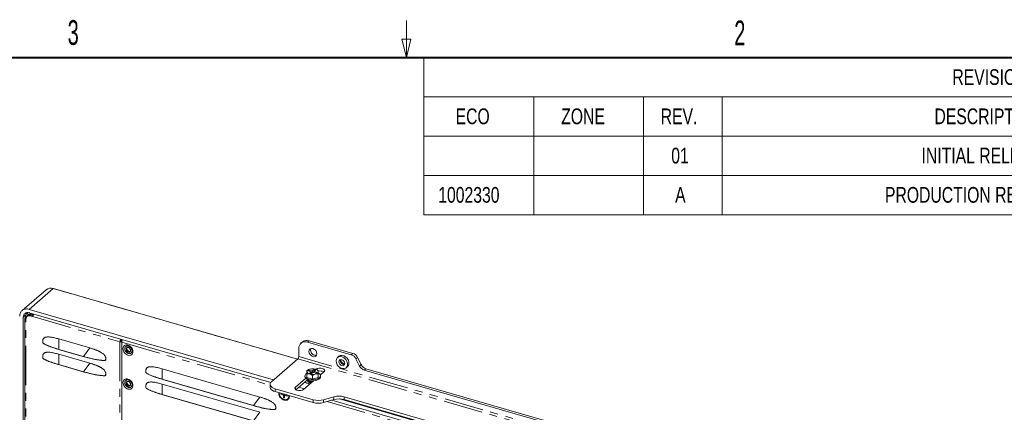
# Model space of a CAD drawing. Header units: millimetres. Extents: x 19 to 844, y 7 to 552.
# Tile 48 of 49: x 585 to 744, y 489 to 552. Entities that reach past the tile are written whole.
import ezdxf

# ---------------------------------------------------------------- set-up
doc = ezdxf.new("R2010")
doc.units = ezdxf.units.MM
doc.linetypes.add('PHANTOM', pattern=[12.7, 6.35, -1.27, 1.27, -1.27, 1.27, -1.27])
doc.styles.add('SLDTEXTSTYLE0', font='TXT', dxfattribs={"width": 0.75})
doc.styles.add('SLDTEXTSTYLE1', font='TXT', dxfattribs={"width": 0.605})

# ---------------------------------------------------------------- blocks, each defined once
blk = doc.blocks.new('SW_TABLEANNOTATION_0')
at = {"color": 0, "linetype": 'Continuous', "lineweight": 0}
for p, q in [((0, 0), (0, -25.4)), ((187.66, 0), (0, 0)), ((0, -6.35), (187.66, -6.35)), ((17.78, -6.35), (17.78, -12.7)), ((35.56, -6.35), (35.56, -12.7)), ((48.26, -6.35), (48.26, -12.7)), ((0, -12.7), (187.66, -12.7)), ((17.78, -12.7), (17.78, -25.4)), ((35.56, -12.7), (35.56, -25.4)), ((48.26, -12.7), (48.26, -25.4)), ((0, -19.05), (187.66, -19.05)), ((0, -25.4), (187.66, -25.4))]:
    blk.add_line(p, q, dxfattribs=at)
at = {"color": 0, "linetype": 'Continuous', "lineweight": 0, "char_height": 2.54, "attachment_point": 1, "style": 'SLDTEXTSTYLE0'}
for s, insert in [('REVISIONS', (85.53, -1.87)), ('ECO', (5.13, -8.22)), ('ZONE', (22.22, -8.22)), ('REV.', (38.32, -8.22)), ('DESCRIPTION', (82.63, -8.22)), ('01', (40.03, -14.57)), ('INITIAL RELEASE.', (80.54, -14.57)), ('1002330', (2.32, -20.92)), ('A', (40.66, -20.92)), ('PRODUCTION RELEASE.', (74.62, -20.92))]:
    blk.add_mtext(s, dxfattribs=dict(at, insert=insert))

msp = doc.modelspace()

# ---------------------------------------------------------------- linework, layer by layer
at = {"color": 7, "linetype": 'Continuous', "lineweight": 0}
for p, q in [((647.7, 546.1), (647.7, 552.1)), ((647.7, 546.1), (646.95, 549.1)), ((646.95, 549.1), (648.45, 549.1)), ((647.7, 546.1), (648.45, 549.1))]:
    msp.add_line(p, q, dxfattribs=at)
at = {"color": 7, "linetype": 'Continuous', "lineweight": 40}
msp.add_line((25.4, 546.1), (838.2, 546.1), dxfattribs=at)
at = {"color": 7, "linetype": 'Continuous', "lineweight": 15}
for p, q in [((589.3803, 508.5572), (585.4991, 505.196)), ((630.1034, 497.3573), (590.5864, 508.7649)), ((586.6787, 505.3952), (626.2082, 493.984)), ((585.6914, 504.1214), (585.6914, 416.7943)), ((585.9469, 503.8658), (585.9469, 417.1141)), ((586.0126, 503.9709), (585.996, 503.9565)), ((586.0126, 503.9709), (586.0126, 504.1153)), ((586.1474, 503.932), (586.0126, 503.9709)), ((586.1302, 503.7061), (586.1302, 503.8504)), ((586.4223, 504.8467), (586.2584, 504.7048)), ((586.4339, 504.3717), (586.298, 504.254)), ((586.6787, 504.8237), (625.7395, 493.5478)), ((586.823, 504.3432), (586.9673, 504.3015)), ((586.9563, 504.4587), (587.2743, 504.3669)), ((586.9673, 504.3015), (587.256, 504.2182)), ((587.023, 504.603), (587.1673, 504.5614)), ((596.4673, 499.1561), (591.4682, 500.5992)), ((601.5325, 500.3953), (601.6541, 500.5006)), ((588.8547, 500.0205), (588.8547, 500.3007)), ((589.9356, 499.4189), (590.1475, 499.3379)), ((591.4682, 498.9257), (595.459, 497.7736)), ((595.5632, 497.7195), (591.5723, 498.8716)), ((601.4825, 500.2653), (601.3491, 500.1499)), ((601.6378, 487.2176), (601.6378, 500.0665)), ((602.3352, 499.4263), (602.2665, 499.3668)), ((630.2715, 497.7628), (630.2715, 499.0618)), ((630.8905, 500.136), (630.6238, 499.9051)), ((631.7149, 500.0885), (638.7925, 498.0454)), ((639.0591, 498.2764), (631.9816, 500.3195)), ((588.8547, 497.5523), (588.8547, 497.8326)), ((596.4673, 496.6879), (591.4682, 498.1311)), ((599.0807, 497.166), (599.0807, 497.3488)), ((603.1612, 498.3337), (603.2299, 498.3932)), ((630.1215, 497.3731), (625.8715, 493.6925)), ((636.7792, 497.7974), (636.5459, 497.5954)), ((639.5426, 497.3956), (640.1252, 496.2176)), ((639.8093, 497.6266), (640.3919, 496.4485)), ((589.9353, 496.9509), (590.1461, 496.8702)), ((591.4682, 496.4575), (595.459, 495.3054)), ((595.5632, 495.2513), (591.5723, 496.4034)), ((598.9118, 497.1172), (599.0807, 497.166)), ((623.9838, 491.2142), (608.1594, 495.7823)), ((632.1444, 495.7342), (632.0089, 495.6951)), ((632.474, 495.4315), (632.7657, 495.6841)), ((632.535, 495.7777), (632.535, 495.7777)), ((632.535, 495.7777), (632.535, 495.7777)), ((632.7657, 495.6841), (633.0543, 495.6008)), ((632.7657, 495.407), (632.7657, 495.6841)), ((633.0611, 495.6951), (632.9256, 495.7342)), ((637.9643, 495.9575), (638.1976, 496.1596)), ((686.3297, 482.7542), (641.142, 495.7987)), ((598.9118, 494.6491), (599.0807, 494.6978)), ((599.0807, 494.6978), (599.0807, 494.8806)), ((605.5459, 495.2036), (605.5459, 495.4839)), ((606.6616, 494.5889), (606.9029, 494.4964)), ((608.1594, 494.1088), (622.9756, 489.8317)), ((623.0797, 489.7776), (608.2635, 494.0547)), ((629.7605, 492.8104), (631.3855, 494.2177)), ((631.285, 494.6364), (631.285, 494.4632)), ((631.6183, 495.3568), (631.6183, 495.2786)), ((631.6183, 494.3718), (631.6183, 494.9838)), ((632.535, 494.1072), (631.6183, 494.3718)), ((631.8022, 495.433), (631.9688, 495.5774)), ((632.3073, 495.2872), (631.8022, 495.433)), ((631.9688, 495.5774), (632.474, 495.4315)), ((631.9688, 495.3849), (631.9688, 495.5774)), ((632.0089, 494.9403), (632.1444, 494.9012)), ((632.0157, 495.0346), (632.3073, 495.2872)), ((632.3043, 494.9513), (632.0157, 495.0346)), ((632.3073, 495.0101), (632.2557, 494.9653)), ((632.596, 495.2039), (632.3043, 494.9513)), ((632.3073, 495.2872), (632.3073, 495.0101)), ((632.474, 495.1544), (632.3073, 495.2025)), ((632.474, 495.1544), (632.474, 495.4315)), ((632.7657, 495.407), (632.474, 495.1544)), ((632.535, 494.7192), (632.535, 494.1072)), ((633.4517, 494.3718), (632.535, 494.1072)), ((633.1012, 495.058), (632.596, 495.2039)), ((633.0543, 495.6008), (632.7627, 495.3482)), ((632.7627, 495.3482), (633.2679, 495.2024)), ((632.7627, 495.1557), (632.7627, 495.3482)), ((632.8143, 495.3929), (632.7657, 495.407)), ((632.9256, 494.9012), (633.0611, 494.9403)), ((633.2679, 495.2024), (633.1012, 495.058)), ((633.4517, 495.2786), (633.4517, 495.3568)), ((633.4517, 494.9838), (633.4517, 494.3718)), ((634.3929, 495.3222), (633.7559, 494.7705)), ((633.785, 494.4632), (633.785, 494.6364)), ((640.8754, 495.5678), (686.063, 482.5232)), ((602.3352, 493.9415), (602.2665, 493.8819)), ((603.1612, 492.8488), (603.2299, 492.9084)), ((605.5459, 492.734), (605.5459, 493.0142)), ((623.9838, 488.7446), (608.1594, 493.3127)), ((625.6483, 493.2758), (625.6483, 492.8139)), ((626.4816, 492.5541), (632.6418, 490.7758)), ((631.6773, 494.0085), (629.8143, 492.3951)), ((630.2888, 492.8061), (631.1879, 492.5465)), ((632.6845, 493.8427), (631.0595, 492.4354)), ((631.8133, 493.614), (631.8786, 493.6565)), ((631.8683, 493.9115), (631.8683, 493.865)), ((631.8683, 493.7094), (631.8683, 493.6629)), ((606.6616, 492.1193), (606.9029, 492.0268)), ((608.1594, 491.6392), (622.9756, 487.3621)), ((623.0797, 487.308), (608.2635, 491.5851)), ((632.6418, 490.3139), (626.4816, 492.0922)), ((627.0599, 491.9253), (627.0412, 491.8369)), ((627.8351, 491.6799), (627.4021, 491.8049)), ((627.4021, 491.8049), (627.4021, 491.6605)), ((627.5271, 491.7688), (627.4021, 491.6605)), ((627.4021, 491.6605), (627.8351, 491.5355)), ((627.8351, 491.7015), (627.8351, 491.6799)), ((627.8351, 491.6799), (627.8538, 491.6961)), ((627.8351, 491.5355), (627.9788, 491.66)), ((627.8351, 491.5355), (627.8351, 491.1025)), ((627.9794, 491.2275), (627.8351, 491.1025)), ((627.8351, 491.1025), (627.9794, 491.0609)), ((627.9794, 491.6382), (627.9794, 491.6599)), ((628.4124, 491.5132), (627.9794, 491.6382)), ((628.1044, 491.6021), (627.9794, 491.4939)), ((627.9794, 491.0609), (627.9794, 491.4939)), ((627.9794, 491.4939), (628.4124, 491.3689)), ((628.0018, 491.6318), (628.0018, 491.5132)), ((628.4124, 491.3689), (628.4124, 491.5132)), ((628.7733, 491.3369), (628.7546, 491.4361)), ((629.9072, 492.3447), (630.1795, 492.2661)), ((634.3085, 490.7758), (635.9752, 491.2569)), ((636.8704, 490.9061), (682.7413, 477.6644)), ((637.6418, 491.2569), (682.1632, 478.4047)), ((626.5972, 489.2241), (626.5972, 489.4069)), ((635.9752, 490.7951), (634.3085, 490.3139)), ((635.6252, 490.694), (682.9965, 477.0191)), ((682.1632, 477.9429), (637.6418, 490.7951)), ((626.4284, 489.1753), (626.5972, 489.2241))]:
    msp.add_line(p, q, dxfattribs=at)
at = {"color": 8, "linetype": 'PHANTOM', "lineweight": 0}
for p, q in [((590.5587, 508.7554), (586.6787, 505.3952)), ((630.0882, 497.3442), (590.5587, 508.7554)), ((585.6914, 504.1214), (586.0843, 504.4549)), ((586.1302, 416.9563), (586.1302, 503.7061)), ((586.7396, 504.4781), (586.8969, 504.6143)), ((586.9563, 504.4587), (586.823, 504.3432)), ((587.256, 504.2182), (601.3491, 500.1499)), ((591.4682, 500.5992), (591.4682, 498.9257)), ((591.5723, 498.8716), (591.4682, 498.9257)), ((596.4673, 499.1561), (595.459, 497.7736)), ((601.3491, 500.1499), (601.3491, 486.9834)), ((601.6378, 500.0665), (625.6483, 493.1353)), ((631.9816, 500.3195), (631.7149, 500.0885)), ((591.4682, 498.1311), (591.4682, 496.4575)), ((595.459, 497.7736), (595.5632, 497.7195)), ((599.0807, 497.3488), (598.9118, 497.1172)), ((696.5168, 478.2064), (630.1215, 497.3731)), ((696.6668, 478.5961), (630.2715, 497.7628)), ((637.0121, 497.116), (637.0378, 497.263)), ((638.7925, 498.0454), (639.0591, 498.2764)), ((639.5426, 497.3956), (639.8093, 497.6266)), ((591.5723, 496.4034), (591.4682, 496.4575)), ((596.4673, 496.6879), (595.459, 495.3054)), ((608.1594, 495.7823), (608.1594, 494.1088)), ((640.3919, 496.4485), (640.1252, 496.2176)), ((641.142, 495.7987), (640.8754, 495.5678)), ((595.459, 495.3054), (595.5632, 495.2513)), ((599.0807, 494.8806), (598.9118, 494.6491)), ((608.2635, 494.0547), (608.1594, 494.1088)), ((608.1594, 493.3127), (608.1594, 491.6392)), ((626.4816, 492.0922), (626.4816, 492.5541)), ((629.7605, 492.4354), (629.7605, 492.8104)), ((608.2635, 491.5851), (608.1594, 491.6392)), ((623.9838, 491.2142), (622.9756, 489.8317)), ((627.1532, 491.9326), (627.1278, 491.8151)), ((627.1278, 491.8151), (627.1278, 491.8119)), ((628.6867, 491.3619), (628.668, 491.4611)), ((635.9752, 491.2569), (635.9752, 490.7951)), ((637.6418, 490.7951), (637.6418, 491.2569)), ((622.9756, 489.8317), (623.0797, 489.7776)), ((626.5972, 489.4069), (626.4284, 489.1753)), ((632.6418, 490.3139), (632.6418, 490.7758)), ((634.3085, 490.3139), (634.3085, 490.7758)), ((634.8652, 490.4746), (682.9965, 476.5803)), ((623.9838, 488.7446), (622.9756, 487.3621))]:
    msp.add_line(p, q, dxfattribs=at)
at = {"color": 8, "linetype": 'PHANTOM', "lineweight": 0, "flags": 128}
for points in [[(603.046, 498.5871), (603.0367, 498.58), (602.9196, 498.5356), (602.7815, 498.548), (602.6434, 498.6153), (602.5264, 498.7274), (602.4481, 498.867), (602.4207, 499.013), (602.4481, 499.1432), (602.5089, 499.2239)], [(602.4207, 493.5282), (602.4481, 493.6584), (602.4963, 493.7274)], [(603.0275, 493.089), (602.9196, 493.0508), (602.7815, 493.0632), (602.6434, 493.1305), (602.5264, 493.2425), (602.4481, 493.3822), (602.4207, 493.5282)]]:
    msp.add_lwpolyline(points, dxfattribs=at)
at = {"color": 7, "linetype": 'Continuous', "lineweight": 15, "flags": 128}
for points in [[(631.9314, 498.5827), (631.9809, 498.3198), (632.1217, 498.0685), (632.3324, 497.8668), (632.5809, 497.7457), (632.8295, 497.7233), (633.0402, 497.8033), (633.181, 497.9734), (633.2305, 498.2077), (633.181, 498.4705), (633.0402, 498.7219), (632.8295, 498.9235), (632.5809, 499.0447), (632.3324, 499.067), (632.1217, 498.987), (631.9809, 498.817), (631.9314, 498.5827)], [(632.1981, 498.8136), (632.2475, 499.0479), (632.2481, 499.049)], [(636.3169, 497.0473), (636.3677, 496.728), (636.5147, 496.4139), (636.7419, 496.1391), (637.0248, 495.9334), (637.3326, 495.8191), (637.632, 495.8085), (637.8905, 495.9028), (638.0802, 496.0917), (638.1805, 496.3549), (638.1805, 496.6637), (638.0802, 496.9848), (637.8905, 497.2833), (637.632, 497.5268), (637.3326, 497.6891), (637.0248, 497.7524), (636.7419, 497.71), (636.5147, 497.5664), (636.3677, 497.3372), (636.3169, 497.0473)], [(636.7788, 496.9139), (636.815, 496.7212), (636.9183, 496.5369), (637.0728, 496.389), (637.2551, 496.3001), (637.4374, 496.2838), (637.5919, 496.3424), (637.6951, 496.4671), (637.7314, 496.6389), (637.6951, 496.8317), (637.5919, 497.016), (637.4374, 497.1639), (637.2551, 497.2527), (637.0728, 497.2691), (636.9183, 497.2105), (636.815, 497.0857), (636.7788, 496.9139)], [(638.1976, 496.1596), (638.3135, 496.2938), (638.4138, 496.5569), (638.4138, 496.8658), (638.3135, 497.1868), (638.1238, 497.4853), (637.8653, 497.7289), (637.5659, 497.8911), (637.2581, 497.9545), (636.9753, 497.9121), (636.7792, 497.7974)], [(633.0938, 495.6972), (633.2868, 495.8072), (633.5492, 495.8719), (633.8412, 495.8814), (634.1183, 495.8344), (634.3384, 495.7379), (634.4678, 495.6067), (634.4869, 495.4607), (634.3929, 495.3222)], [(631.3855, 494.2177), (631.3034, 494.3563), (631.285, 494.4632)], [(631.5998, 495.0511), (631.4525, 494.9489), (631.3123, 494.7664), (631.2919, 494.5711), (631.3931, 494.3822), (631.6061, 494.2182), (631.91, 494.0951), (632.2751, 494.0251), (632.6657, 494.0148), (633.0434, 494.0654), (633.3714, 494.1719), (633.6175, 494.3239), (633.7577, 494.5065), (633.7782, 494.7017), (633.6769, 494.8906), (633.4639, 495.0546), (633.4579, 495.0579)], [(633.785, 494.4632), (633.7828, 494.4258), (633.7322, 494.2834), (633.6175, 494.1507), (633.445, 494.0347), (633.2237, 493.9416), (632.9657, 493.8765), (632.6845, 493.8427)], [(626.4816, 492.0922), (626.216, 492.1874), (625.9927, 492.3066), (625.8201, 492.4454), (625.705, 492.5983), (625.6518, 492.7594), (625.6483, 492.8139)], [(625.8715, 493.6925), (625.7367, 493.5437), (625.6625, 493.3846), (625.6518, 493.2213), (625.705, 493.0601), (625.8201, 492.9072), (625.9927, 492.7685), (626.216, 492.6493), (626.4816, 492.5541)], [(631.0595, 492.4354), (630.8666, 492.3254), (630.6041, 492.2607), (630.3121, 492.2511), (630.035, 492.2981), (629.815, 492.3946), (629.6856, 492.5258), (629.6664, 492.6719), (629.7605, 492.8104)]]:
    msp.add_lwpolyline(points, dxfattribs=at)
at = {"color": 7, "linetype": 'Continuous', "lineweight": 15}
for centre, radius, start, end in [((590.1465, 507.6035), 1.2234, 70.31443, 128.778502), ((590.5813, 508.7345), 0.0308, 80.431628, 137.293507), ((631.603, 499.235), 1.1486, 70.755073, 128.337747), ((631.329, 499.1031), 1.0583, 68.615125, 182.235138), ((633.0367, 498.7986), 0.8387, 178.97366, 279.873996), ((629.7028, 497.758), 0.5688, 317.41127, 0.485281), ((638.4096, 496.8456), 1.2595, 25.896221, 72.303132), ((638.6763, 497.0765), 1.2595, 25.896221, 72.303132), ((632.1175, 495.1751), 0.5312, 101.793119, 159.99367), ((632.535, 494.014), 1.764, 77.207907, 102.792051), ((632.9525, 495.1751), 0.5312, 20.006765, 78.206334), ((641.2582, 496.7676), 1.2595, 205.896466, 252.302888), ((641.5249, 496.9986), 1.2595, 205.896466, 252.302888), ((632.4607, 495.5048), 1.6771, 230.125706, 277.670066), ((632.1175, 495.4603), 0.5312, 200.006921, 258.20634), ((632.535, 496.6214), 1.764, 257.207975, 282.792094), ((632.9525, 495.4603), 0.5312, 281.794121, 339.992669), ((633.7496, 494.2377), 1.1936, 60.404369, 104.75389), ((636.8085, 488.2311), 3.1385, 74.602101, 105.397895), ((636.8085, 487.7692), 3.1385, 74.602101, 105.397895), ((633.4752, 493.8016), 3.1385, 254.602101, 285.397892), ((633.4752, 493.3398), 3.1385, 254.602101, 285.397892)]:
    msp.add_arc(centre, radius, start, end, dxfattribs=at)
at = {"color": 8, "linetype": 'PHANTOM', "lineweight": 0}
msp.add_arc((637.6334, 497.1091), 0.6214, 179.360497, 276.674281, dxfattribs=at)
at = {"color": 7, "linetype": 'Continuous', "lineweight": 15}
for points, knots in [([(586.6787, 505.3952), (586.4746, 505.4541), (586.2706, 505.4725), (585.8936, 505.4251), (585.7207, 505.3595), (585.4321, 505.1542), (585.3166, 505.0147), (585.1604, 504.6827), (585.1198, 504.4904), (585.1198, 504.2864)], [0, 0, 0, 0, 0.25, 0.25, 0.5, 0.5, 0.75, 0.75, 1, 1, 1, 1]), ([(585.6914, 504.1214), (585.6914, 504.2506), (585.7171, 504.3724), (585.816, 504.5826), (585.8892, 504.671), (586.0719, 504.801), (586.1815, 504.8426), (586.4203, 504.8726), (586.5494, 504.861), (586.6787, 504.8237)], [0, 0, 0, 0, 0.25, 0.25, 0.5, 0.5, 0.75, 0.75, 1, 1, 1, 1]), ([(585.996, 503.9565), (585.9902, 503.9512), (585.9788, 503.9406), (585.9657, 503.9238), (585.9558, 503.9065), (585.9473, 503.8829), (585.9451, 503.8528), (585.9571, 503.8171), (585.9824, 503.7832), (586.0208, 503.7526), (586.0698, 503.7258), (586.11, 503.7126), (586.1302, 503.7061)], [0, 0, 0, 0, 0.06291848, 0.12519034, 0.18742148, 0.250219, 0.37502136, 0.50014707, 0.62494943, 0.75007514, 0.87479476, 1, 1, 1, 1]), ([(586.0126, 504.1153), (586.0276, 504.2439), (586.0576, 504.5012), (586.2942, 504.7583), (586.5267, 504.8828), (586.6772, 504.8655), (586.6979, 504.8631)], [0, 0, 0, 0, 0.31653838, 0.6330772, 0.94961316, 1, 1, 1, 1]), ([(586.823, 504.3432), (586.8078, 504.3473), (586.7774, 504.3555), (586.7323, 504.364), (586.6877, 504.3696), (586.6437, 504.372), (586.6003, 504.3713), (586.5296, 504.365), (586.4355, 504.3423), (586.3301, 504.2857), (586.2431, 504.2054), (586.186, 504.1144), (586.1519, 504.0241), (586.1335, 503.9402), (586.1313, 503.8804), (586.1302, 503.8504)], [0, 0, 0, 0, 0.04202152, 0.08367547, 0.1251404, 0.16659731, 0.20822728, 0.25020919, 0.3750654, 0.50006522, 0.62492143, 0.74992126, 0.83342697, 0.91630343, 1, 1, 1, 1]), ([(587.023, 504.603), (586.9206, 504.6209), (586.7159, 504.6568), (586.462, 504.5486), (586.3061, 504.391), (586.285, 504.2553), (586.279, 504.2163)], [0, 0, 0, 0, 0.293818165, 0.587645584, 0.881469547, 1, 1, 1, 1]), ([(586.4392, 504.3643), (586.448, 504.3756), (586.5049, 504.4494), (586.6887, 504.5016), (586.8671, 504.473), (586.9563, 504.4587)], [0, 0, 0, 0, 0.08311529, 0.54156349, 1, 1, 1, 1]), ([(587.1673, 504.5614), (587.1713, 504.5306), (587.1792, 504.4692), (587.2102, 504.4023), (587.2353, 504.3783), (587.2354, 504.3781)], [0, 0, 0, 0, 0.49858328, 0.99718777, 1, 1, 1, 1]), ([(587.256, 504.2182), (587.2587, 504.2624), (587.2642, 504.3507), (587.3071, 504.49), (587.3489, 504.5862), (587.3757, 504.6176), (587.379, 504.6215)], [0, 0, 0, 0, 0.31846807, 0.63693322, 0.95539617, 1, 1, 1, 1]), ([(588.8547, 500.3007), (588.855, 500.3186), (588.8554, 500.3536), (588.8595, 500.4041), (588.8662, 500.4517), (588.8758, 500.4964), (588.8881, 500.5381), (588.914, 500.6054), (588.964, 500.6912), (589.0542, 500.7803), (589.1677, 500.8472), (589.3062, 500.8945), (589.469, 500.9234), (589.662, 500.9346), (589.8874, 500.927), (590.146, 500.8999), (590.434, 500.8534), (590.752, 500.7874), (591.1, 500.7028), (591.3421, 500.6347), (591.4682, 500.5992)], [0, 0, 0, 0, 0.01732773, 0.03405698, 0.05019806, 0.06577469, 0.08082191, 0.09538191, 0.14174941, 0.18825919, 0.23604517, 0.28788113, 0.34524518, 0.4092131, 0.48534531, 0.56987742, 0.66329636, 0.76595804, 0.87812607, 1, 1, 1, 1]), ([(601.4721, 500.5532), (601.4688, 500.5493), (601.442, 500.5178), (601.4002, 500.4217), (601.3573, 500.2823), (601.3519, 500.194), (601.3491, 500.1499)], [0, 0, 0, 0, 0.04460383, 0.36306678, 0.68153193, 1, 1, 1, 1]), ([(601.4825, 500.2653), (601.4825, 500.288), (601.4879, 500.3152), (601.5064, 500.3633), (601.5194, 500.3839), (601.5325, 500.3953)], [0, 0, 0, 0, 0.5, 0.5, 1, 1, 1, 1]), ([(601.6378, 500.0665), (601.6405, 500.1107), (601.646, 500.199), (601.6889, 500.3383), (601.7307, 500.4345), (601.7575, 500.466), (601.7608, 500.4698)], [0, 0, 0, 0, 0.31846807, 0.63693322, 0.95539617, 1, 1, 1, 1]), ([(591.5723, 498.8716), (591.205, 498.977), (590.7086, 499.1194), (590.2664, 499.3001), (590.1514, 499.347)], [0, 0, 0, 0, 0.7399755, 1, 1, 1, 1]), ([(596.4673, 499.1561), (596.5373, 499.1356), (596.6743, 499.0955), (596.8754, 499.0327), (597.0674, 498.9695), (597.2503, 498.9058), (597.4243, 498.8414), (597.5893, 498.7765), (597.7455, 498.7109), (597.8929, 498.6446), (598.0314, 498.5776), (598.1614, 498.5098), (598.3084, 498.4265), (598.4669, 498.3258), (598.6295, 498.203), (598.767, 498.0759), (598.8816, 497.9432), (598.9719, 497.8019), (599.0288, 497.6713), (599.0608, 497.5548), (599.0777, 497.4526), (599.0797, 497.3842), (599.0807, 497.3488)], [0, 0, 0, 0, 0.06769786, 0.13248634, 0.19439036, 0.25344139, 0.30967592, 0.36313523, 0.41386923, 0.46193645, 0.50740399, 0.55035498, 0.59088835, 0.65485761, 0.71222866, 0.76407913, 0.81188927, 0.85837827, 0.90472558, 0.93429195, 0.96597297, 1, 1, 1, 1]), ([(601.3491, 500.1499), (601.3583, 500.1475), (601.3763, 500.1427), (601.4047, 500.1374), (601.4333, 500.1338), (601.4624, 500.1319), (601.4919, 500.1317), (601.5218, 500.1332), (601.5585, 500.137), (601.6011, 500.1449), (601.6453, 500.1588), (601.6844, 500.1766), (601.7036, 500.1912), (601.7134, 500.1987)], [0, 0, 0, 0, 0.07412161, 0.14587909, 0.21612929, 0.28578473, 0.35578119, 0.427041, 0.50043891, 0.62388986, 0.75023438, 0.87292306, 1, 1, 1, 1]), ([(601.689, 500.3289), (601.674, 500.3288), (601.6242, 500.3284), (601.5453, 500.307), (601.5034, 500.2792), (601.4825, 500.2653)], [0, 0, 0, 0, 0.176851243, 0.588425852, 1, 1, 1, 1]), ([(601.8399, 499.0267), (601.8399, 499.1325), (601.8609, 499.2322), (601.9419, 499.4043), (602.0018, 499.4767), (602.1514, 499.5831), (602.2411, 499.6172), (602.4366, 499.6417), (602.5424, 499.6322), (602.6482, 499.6017)], [0, 0, 0, 0, 0.25, 0.25, 0.5, 0.5, 0.75, 0.75, 1, 1, 1, 1]), ([(602.6482, 497.9851), (602.5424, 498.0156), (602.4366, 498.0672), (602.2411, 498.2046), (602.1514, 498.2904), (602.0018, 498.4832), (601.9419, 498.5902), (601.8609, 498.8091), (601.8399, 498.9209), (601.8399, 499.0267)], [0, 0, 0, 0, 0.25, 0.25, 0.5, 0.5, 0.75, 0.75, 1, 1, 1, 1]), ([(603.3066, 498.6803), (603.3064, 498.6934), (603.3059, 498.7194), (603.302, 498.7591), (603.2958, 498.799), (603.287, 498.8391), (603.2757, 498.8794), (603.2529, 498.9464), (603.2103, 499.0391), (603.136, 499.1506), (603.0459, 499.2509), (602.9428, 499.3355), (602.8311, 499.4019), (602.7149, 499.4466), (602.5986, 499.469), (602.487, 499.4671), (602.3838, 499.4421), (602.2938, 499.3938), (602.2195, 499.3252), (602.1707, 499.2475), (602.1416, 499.1703), (602.1259, 499.0987), (602.124, 499.0476), (602.1231, 499.022)], [0, 0, 0, 0, 0.02101884, 0.04185309, 0.06259199, 0.08332597, 0.10414554, 0.12514011, 0.18757819, 0.25010421, 0.31254229, 0.37506831, 0.43750639, 0.50003241, 0.56247049, 0.62499651, 0.68743458, 0.7499606, 0.81239868, 0.8749247, 0.91667881, 0.95812901, 1, 1, 1, 1]), ([(602.1231, 499.022), (602.1233, 499.0089), (602.1238, 498.9828), (602.1277, 498.9431), (602.1339, 498.9032), (602.1427, 498.8631), (602.154, 498.8228), (602.1768, 498.7558), (602.2194, 498.6631), (602.2937, 498.5517), (602.3838, 498.4513), (602.4869, 498.3668), (602.5986, 498.3003), (602.7148, 498.2556), (602.8311, 498.2332), (602.9427, 498.2352), (603.0458, 498.2601), (603.1359, 498.3085), (603.2102, 498.3771), (603.259, 498.4548), (603.2881, 498.5319), (603.3038, 498.6036), (603.3057, 498.6546), (603.3066, 498.6803)], [0, 0, 0, 0, 0.021018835, 0.041853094, 0.062591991, 0.08332597, 0.104145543, 0.12514011, 0.187578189, 0.250104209, 0.312542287, 0.375068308, 0.437506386, 0.500032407, 0.562470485, 0.624996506, 0.687434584, 0.749960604, 0.812398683, 0.874924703, 0.916678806, 0.958129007, 1, 1, 1, 1]), ([(603.3733, 498.738), (603.3644, 498.818), (603.3466, 498.9781), (603.2097, 499.2147), (603.0145, 499.4024), (602.7803, 499.5172), (602.5533, 499.5327), (602.3959, 499.4928), (602.3473, 499.4297), (602.3398, 499.42)], [0, 0, 0, 0, 0.16177814, 0.32355621, 0.48533428, 0.64711242, 0.80889056, 0.97066863, 1, 1, 1, 1]), ([(602.354, 498.9553), (602.354, 499.0025), (602.3634, 499.047), (602.3995, 499.1239), (602.4263, 499.1562), (602.4931, 499.2037), (602.5331, 499.2189), (602.6204, 499.2298), (602.6676, 499.2256), (602.7621, 499.1983), (602.8093, 499.1753), (602.8966, 499.114), (602.9366, 499.0757), (603.0034, 498.9896), (603.0301, 498.9418), (603.0663, 498.8441), (603.0757, 498.7942), (603.0757, 498.747)], [0, 0, 0, 0, 0.125, 0.125, 0.25, 0.25, 0.375, 0.375, 0.5, 0.5, 0.625, 0.625, 0.75, 0.75, 0.875, 0.875, 1, 1, 1, 1]), ([(603.0757, 498.747), (603.0757, 498.6997), (603.0663, 498.6552), (603.0301, 498.5784), (603.0034, 498.5461), (602.9366, 498.4985), (602.8966, 498.4834), (602.8093, 498.4724), (602.7621, 498.4766), (602.6676, 498.5039), (602.6204, 498.5269), (602.5331, 498.5883), (602.4931, 498.6266), (602.4263, 498.7127), (602.3995, 498.7604), (602.3634, 498.8581), (602.354, 498.9081), (602.354, 498.9553)], [0, 0, 0, 0, 0.125, 0.125, 0.25, 0.25, 0.375, 0.375, 0.5, 0.5, 0.625, 0.625, 0.75, 0.75, 0.875, 0.875, 1, 1, 1, 1]), ([(602.7815, 499.4862), (602.7688, 499.4896), (602.7435, 499.4965), (602.7059, 499.5035), (602.6687, 499.5082), (602.6321, 499.5102), (602.5959, 499.5096), (602.5487, 499.5054), (602.4921, 499.4939), (602.4287, 499.4705), (602.3918, 499.4468), (602.3733, 499.435)], [0, 0, 0, 0, 0.08399931, 0.16726216, 0.25014526, 0.3330102, 0.41621879, 0.50012845, 0.66709183, 0.83274889, 1, 1, 1, 1]), ([(602.5957, 498.7479), (602.5645, 498.7892), (602.5209, 498.8469), (602.4817, 498.9368), (602.4605, 499.0099), (602.4539, 499.0871), (602.462, 499.1496), (602.475, 499.1741), (602.4809, 499.1854)], [0, 0, 0, 0, 0.24944612, 0.34930423, 0.50870933, 0.67136098, 0.8478149, 1, 1, 1, 1]), ([(602.6482, 499.6017), (602.754, 499.5711), (602.8597, 499.5196), (603.0552, 499.3821), (603.1449, 499.2964), (603.2945, 499.1035), (603.3545, 498.9966), (603.4354, 498.7777), (603.4565, 498.6659), (603.4565, 498.56)], [0, 0, 0, 0, 0.25, 0.25, 0.5, 0.5, 0.75, 0.75, 1, 1, 1, 1]), ([(603.3589, 498.7422), (603.3586, 498.7549), (603.3581, 498.7804), (603.3543, 498.8191), (603.3483, 498.858), (603.3397, 498.8971), (603.3287, 498.9365), (603.3065, 499.0018), (603.2648, 499.0923), (603.1923, 499.201), (603.1045, 499.2989), (603.0149, 499.3723), (602.9315, 499.4248), (602.8572, 499.4616), (602.8068, 499.478), (602.7815, 499.4862)], [0, 0, 0, 0, 0.042023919, 0.0836794, 0.125144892, 0.166601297, 0.208229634, 0.250208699, 0.375055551, 0.50006497, 0.624911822, 0.749921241, 0.833414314, 0.916290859, 1, 1, 1, 1]), ([(588.8547, 497.8326), (588.855, 497.8504), (588.8554, 497.8855), (588.8595, 497.9359), (588.8662, 497.9835), (588.8758, 498.0282), (588.8881, 498.0699), (588.914, 498.1372), (588.964, 498.223), (589.0542, 498.3121), (589.1677, 498.379), (589.3062, 498.4264), (589.469, 498.4552), (589.662, 498.4665), (589.8874, 498.4589), (590.146, 498.4317), (590.434, 498.3853), (590.752, 498.3193), (591.1, 498.2346), (591.3421, 498.1665), (591.4682, 498.1311)], [0, 0, 0, 0, 0.01732773, 0.03405698, 0.05019806, 0.06577469, 0.08082191, 0.09538191, 0.14174941, 0.18825919, 0.23604517, 0.28788113, 0.34524518, 0.4092131, 0.48534531, 0.56987742, 0.66329636, 0.76595804, 0.87812607, 1, 1, 1, 1]), ([(597.8845, 497.2174), (597.7866, 497.2253), (597.3662, 497.2589), (596.589, 497.4414), (595.9332, 497.6192), (595.5632, 497.7195)], [0, 0, 0, 0, 0.11682238, 0.5015654, 1, 1, 1, 1]), ([(603.0515, 498.597), (603.0448, 498.5899), (603.0245, 498.5685), (602.9636, 498.555), (602.8701, 498.5657), (602.7869, 498.597), (602.7081, 498.6428), (602.6437, 498.6951), (602.6075, 498.7349), (602.5957, 498.7479)], [0, 0, 0, 0, 0.119020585, 0.359390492, 0.533602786, 0.663899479, 0.783795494, 0.92928782, 1, 1, 1, 1]), ([(603.4565, 498.56), (603.4565, 498.4542), (603.4354, 498.3546), (603.3545, 498.1824), (603.2945, 498.1101), (603.1449, 498.0036), (603.0552, 497.9696), (602.8597, 497.9451), (602.754, 497.9545), (602.6482, 497.9851)], [0, 0, 0, 0, 0.25, 0.25, 0.5, 0.5, 0.75, 0.75, 1, 1, 1, 1]), ([(603.2232, 498.3977), (603.2633, 498.4364), (603.3525, 498.5223), (603.3659, 498.6615), (603.3733, 498.738)], [0, 0, 0, 0, 0.45016255, 1, 1, 1, 1]), ([(603.2623, 498.4704), (603.2815, 498.4904), (603.3465, 498.558), (603.3537, 498.6661), (603.3589, 498.7422)], [0, 0, 0, 0, 0.29579446, 1, 1, 1, 1]), ([(637.2774, 496.7958), (637.2366, 496.8492), (637.1792, 496.9244), (637.1252, 497.0406), (637.0951, 497.1335), (637.0821, 497.216), (637.0849, 497.2504), (637.0859, 497.2617)], [0, 0, 0, 0, 0.32988475, 0.46335091, 0.67642097, 0.89435243, 1, 1, 1, 1]), ([(591.5723, 496.4034), (591.205, 496.5088), (590.7082, 496.6514), (590.2655, 496.8322), (590.15, 496.8794)], [0, 0, 0, 0, 0.73924687, 1, 1, 1, 1]), ([(596.4673, 496.6879), (596.5373, 496.6674), (596.6743, 496.6273), (596.8754, 496.5645), (597.0674, 496.5013), (597.2503, 496.4376), (597.4243, 496.3733), (597.5893, 496.3083), (597.7455, 496.2427), (597.8929, 496.1764), (598.0314, 496.1094), (598.1614, 496.0416), (598.3084, 495.9583), (598.4669, 495.8577), (598.6295, 495.7348), (598.767, 495.6078), (598.8816, 495.475), (598.9719, 495.3338), (599.0288, 495.2031), (599.0608, 495.0866), (599.0777, 494.9845), (599.0797, 494.916), (599.0807, 494.8806)], [0, 0, 0, 0, 0.06769786, 0.13248635, 0.19439036, 0.25344139, 0.30967592, 0.36313523, 0.41386923, 0.46193645, 0.50740399, 0.55035499, 0.59088835, 0.65485761, 0.71222866, 0.76407913, 0.81188928, 0.85837828, 0.90472558, 0.93429195, 0.96597297, 1, 1, 1, 1]), ([(605.5459, 495.4839), (605.5462, 495.5017), (605.5466, 495.5367), (605.5507, 495.5872), (605.5574, 495.6348), (605.567, 495.6795), (605.5793, 495.7212), (605.6052, 495.7885), (605.6552, 495.8743), (605.7454, 495.9634), (605.8589, 496.0303), (605.9974, 496.0776), (606.1602, 496.1065), (606.3532, 496.1177), (606.5786, 496.1102), (606.8372, 496.083), (607.1252, 496.0365), (607.4432, 495.9706), (607.7912, 495.8859), (608.0333, 495.8178), (608.1594, 495.7823)], [0, 0, 0, 0, 0.01732773, 0.03405698, 0.05019806, 0.06577469, 0.08082191, 0.09538191, 0.14174941, 0.18825919, 0.23604517, 0.28788113, 0.34524518, 0.4092131, 0.48534531, 0.56987742, 0.66329636, 0.76595804, 0.87812607, 1, 1, 1, 1]), ([(637.7117, 496.5387), (637.7089, 496.5386), (637.6828, 496.5374), (637.6043, 496.5597), (637.504, 496.6062), (637.3916, 496.6784), (637.3205, 496.7514), (637.2774, 496.7958)], [0, 0, 0, 0, 0.03298998, 0.30074922, 0.49874892, 0.69606155, 1, 1, 1, 1]), ([(597.8829, 494.7494), (597.7855, 494.7572), (597.3657, 494.7908), (596.589, 494.9732), (595.9332, 495.151), (595.5632, 495.2513)], [0, 0, 0, 0, 0.11627392, 0.50125586, 1, 1, 1, 1]), ([(601.8399, 493.5419), (601.8399, 493.6477), (601.8609, 493.7474), (601.9419, 493.9195), (602.0018, 493.9919), (602.1514, 494.0983), (602.2411, 494.1323), (602.4366, 494.1569), (602.5424, 494.1474), (602.6482, 494.1168)], [0, 0, 0, 0, 0.25, 0.25, 0.5, 0.5, 0.75, 0.75, 1, 1, 1, 1]), ([(603.3733, 493.2532), (603.3644, 493.3332), (603.3466, 493.4932), (603.2097, 493.7298), (603.0145, 493.9175), (602.7803, 494.0324), (602.5533, 494.0479), (602.3959, 494.008), (602.3473, 493.9449), (602.3398, 493.9352)], [0, 0, 0, 0, 0.16177552, 0.32355394, 0.48533403, 0.64711251, 0.80889099, 0.97067108, 1, 1, 1, 1]), ([(602.7815, 494.0014), (602.7688, 494.0048), (602.7435, 494.0116), (602.7059, 494.0187), (602.6687, 494.0233), (602.6321, 494.0253), (602.5959, 494.0248), (602.5487, 494.0206), (602.4921, 494.009), (602.4287, 493.9856), (602.3918, 493.962), (602.3733, 493.9501)], [0, 0, 0, 0, 0.08399954, 0.16726263, 0.25014596, 0.33301112, 0.41621995, 0.50012984, 0.66709277, 0.83274939, 1, 1, 1, 1]), ([(602.6482, 494.1168), (602.754, 494.0863), (602.8597, 494.0347), (603.0552, 493.8973), (603.1449, 493.8115), (603.2945, 493.6187), (603.3545, 493.5117), (603.4354, 493.2929), (603.4565, 493.181), (603.4565, 493.0752)], [0, 0, 0, 0, 0.25, 0.25, 0.5, 0.5, 0.75, 0.75, 1, 1, 1, 1]), ([(608.1594, 494.1088), (608.0888, 494.129), (607.9477, 494.1694), (607.738, 494.2316), (607.53, 494.295), (607.324, 494.36), (607.1204, 494.4266), (606.9197, 494.4951), (606.7172, 494.5676), (606.5137, 494.6447), (606.3113, 494.7269), (606.1181, 494.8125), (605.9361, 494.9015), (605.807, 494.9738), (605.7239, 495.026), (605.6751, 495.0589), (605.6316, 495.0909), (605.5953, 495.1216), (605.5678, 495.1505), (605.5495, 495.178), (605.5471, 495.195), (605.5459, 495.2036)], [0, 0, 0, 0, 0.06561039, 0.13122872, 0.19681292, 0.26241144, 0.32805475, 0.39369474, 0.4592732, 0.53038942, 0.60166191, 0.67286435, 0.74401458, 0.81525482, 0.8416154, 0.86799454, 0.89435071, 0.92066143, 0.94698985, 0.97339741, 1, 1, 1, 1]), ([(608.2635, 494.0547), (607.8957, 494.1598), (607.4213, 494.2953), (606.9984, 494.4673), (606.9033, 494.506)], [0, 0, 0, 0, 0.77511813, 1, 1, 1, 1]), ([(602.6482, 492.5003), (602.5424, 492.5308), (602.4366, 492.5824), (602.2411, 492.7198), (602.1514, 492.8056), (602.0018, 492.9984), (601.9419, 493.1054), (601.8609, 493.3242), (601.8399, 493.4361), (601.8399, 493.5419)], [0, 0, 0, 0, 0.25, 0.25, 0.5, 0.5, 0.75, 0.75, 1, 1, 1, 1]), ([(603.3066, 493.1955), (603.3064, 493.2085), (603.3059, 493.2346), (603.302, 493.2743), (603.2958, 493.3142), (603.287, 493.3543), (603.2757, 493.3946), (603.2529, 493.4616), (603.2103, 493.5543), (603.136, 493.6658), (603.0459, 493.7661), (602.9428, 493.8506), (602.8311, 493.9171), (602.7149, 493.9618), (602.5986, 493.9842), (602.487, 493.9822), (602.3838, 493.9573), (602.2938, 493.9089), (602.2195, 493.8403), (602.1707, 493.7626), (602.1416, 493.6855), (602.1259, 493.6138), (602.124, 493.5628), (602.1231, 493.5371)], [0, 0, 0, 0, 0.02101884, 0.04185309, 0.06259199, 0.08332597, 0.10414554, 0.12514011, 0.18757819, 0.25010421, 0.31254229, 0.37506831, 0.43750639, 0.50003241, 0.56247049, 0.62499651, 0.68743458, 0.7499606, 0.81239868, 0.8749247, 0.91667881, 0.95812901, 1, 1, 1, 1]), ([(602.1231, 493.5371), (602.1233, 493.524), (602.1238, 493.498), (602.1277, 493.4583), (602.1339, 493.4184), (602.1427, 493.3783), (602.154, 493.338), (602.1768, 493.271), (602.2194, 493.1783), (602.2937, 493.0668), (602.3838, 492.9665), (602.4869, 492.8819), (602.5986, 492.8155), (602.7148, 492.7708), (602.8311, 492.7484), (602.9427, 492.7503), (603.0458, 492.7753), (603.1359, 492.8236), (603.2102, 492.8922), (603.259, 492.9699), (603.2881, 493.0471), (603.3038, 493.1187), (603.3057, 493.1698), (603.3066, 493.1955)], [0, 0, 0, 0, 0.02101884, 0.04185309, 0.06259199, 0.08332597, 0.10414554, 0.12514011, 0.18757819, 0.25010421, 0.31254229, 0.37506831, 0.43750639, 0.50003241, 0.56247049, 0.62499651, 0.68743458, 0.7499606, 0.81239868, 0.8749247, 0.91667881, 0.95812901, 1, 1, 1, 1]), ([(602.354, 493.4705), (602.354, 493.5177), (602.3634, 493.5622), (602.3995, 493.639), (602.4263, 493.6713), (602.4931, 493.7189), (602.5331, 493.7341), (602.6204, 493.745), (602.6676, 493.7408), (602.7621, 493.7135), (602.8093, 493.6905), (602.8966, 493.6291), (602.9366, 493.5908), (603.0034, 493.5047), (603.0301, 493.457), (603.0663, 493.3593), (603.0757, 493.3094), (603.0757, 493.2621)], [0, 0, 0, 0, 0.125, 0.125, 0.25, 0.25, 0.375, 0.375, 0.5, 0.5, 0.625, 0.625, 0.75, 0.75, 0.875, 0.875, 1, 1, 1, 1]), ([(603.0757, 493.2621), (603.0757, 493.2149), (603.0663, 493.1704), (603.0301, 493.0935), (603.0034, 493.0612), (602.9366, 493.0137), (602.8966, 492.9985), (602.8093, 492.9876), (602.7621, 492.9918), (602.6676, 493.0191), (602.6204, 493.0421), (602.5331, 493.1035), (602.4931, 493.1418), (602.4263, 493.2278), (602.3995, 493.2756), (602.3634, 493.3733), (602.354, 493.4232), (602.354, 493.4705)], [0, 0, 0, 0, 0.125, 0.125, 0.25, 0.25, 0.375, 0.375, 0.5, 0.5, 0.625, 0.625, 0.75, 0.75, 0.875, 0.875, 1, 1, 1, 1]), ([(602.5957, 493.2631), (602.5645, 493.3043), (602.5209, 493.3621), (602.4817, 493.452), (602.4606, 493.525), (602.4537, 493.6027), (602.4638, 493.6695), (602.4828, 493.715), (602.5028, 493.7295), (602.5115, 493.7358)], [0, 0, 0, 0, 0.20555197, 0.28783841, 0.41918711, 0.55321753, 0.69862758, 0.8675301, 1, 1, 1, 1]), ([(603.0253, 493.0915), (603.003, 493.0834), (602.9636, 493.0692), (602.8698, 493.0811), (602.787, 493.1121), (602.7081, 493.158), (602.6437, 493.2103), (602.6075, 493.2501), (602.5957, 493.2631)], [0, 0, 0, 0, 0.26347385, 0.4637695, 0.61357461, 0.75142166, 0.91870067, 1, 1, 1, 1]), ([(603.4565, 493.0752), (603.4565, 492.9694), (603.4354, 492.8697), (603.3545, 492.6976), (603.2945, 492.6252), (603.1449, 492.5188), (603.0552, 492.4848), (602.8597, 492.4602), (602.754, 492.4697), (602.6482, 492.5003)], [0, 0, 0, 0, 0.25, 0.25, 0.5, 0.5, 0.75, 0.75, 1, 1, 1, 1]), ([(603.3589, 493.2574), (603.3586, 493.2701), (603.3581, 493.2955), (603.3543, 493.3343), (603.3483, 493.3732), (603.3397, 493.4123), (603.3287, 493.4517), (603.3065, 493.517), (603.2648, 493.6074), (603.1923, 493.7162), (603.1045, 493.8141), (603.0149, 493.8875), (602.9315, 493.94), (602.8572, 493.9767), (602.8068, 493.9931), (602.7815, 494.0014)], [0, 0, 0, 0, 0.04202392, 0.0836794, 0.12514489, 0.1666013, 0.20822963, 0.2502087, 0.37505555, 0.50006497, 0.62491182, 0.74992124, 0.83341431, 0.91629086, 1, 1, 1, 1]), ([(603.2232, 492.9129), (603.2633, 492.9516), (603.3525, 493.0375), (603.3659, 493.1767), (603.3733, 493.2532)], [0, 0, 0, 0, 0.45016255, 1, 1, 1, 1]), ([(603.2623, 492.9856), (603.2815, 493.0056), (603.3465, 493.0732), (603.3537, 493.1812), (603.3589, 493.2574)], [0, 0, 0, 0, 0.29580233, 1, 1, 1, 1]), ([(605.5459, 493.0142), (605.5462, 493.0321), (605.5466, 493.0671), (605.5507, 493.1176), (605.5574, 493.1652), (605.567, 493.2098), (605.5793, 493.2516), (605.6052, 493.3189), (605.6552, 493.4047), (605.7454, 493.4938), (605.8589, 493.5607), (605.9974, 493.608), (606.1602, 493.6369), (606.3532, 493.6481), (606.5786, 493.6405), (606.8372, 493.6134), (607.1252, 493.5669), (607.4432, 493.5009), (607.7912, 493.4163), (608.0333, 493.3482), (608.1594, 493.3127)], [0, 0, 0, 0, 0.01732773, 0.03405698, 0.05019806, 0.06577469, 0.08082191, 0.09538191, 0.14174941, 0.18825919, 0.23604517, 0.28788113, 0.34524518, 0.4092131, 0.48534531, 0.56987742, 0.66329636, 0.76595804, 0.87812607, 1, 1, 1, 1]), ([(608.1594, 491.6392), (608.0888, 491.6594), (607.9477, 491.6998), (607.738, 491.762), (607.53, 491.8254), (607.324, 491.8903), (607.1204, 491.957), (606.9197, 492.0255), (606.7172, 492.0979), (606.5137, 492.1751), (606.3113, 492.2573), (606.1181, 492.3428), (605.9361, 492.4319), (605.807, 492.5041), (605.7239, 492.5564), (605.6751, 492.5892), (605.6316, 492.6212), (605.5953, 492.652), (605.5678, 492.6809), (605.5495, 492.7084), (605.5471, 492.7254), (605.5459, 492.734)], [0, 0, 0, 0, 0.06561039, 0.13122872, 0.19681292, 0.26241144, 0.32805475, 0.39369474, 0.4592732, 0.53038942, 0.60166191, 0.67286435, 0.74401458, 0.81525482, 0.8416154, 0.86799454, 0.89435071, 0.92066143, 0.94698985, 0.97339741, 1, 1, 1, 1]), ([(632.1215, 493.3551), (632.027, 493.3684), (631.7589, 493.4059), (631.4617, 493.535), (631.3553, 493.6585), (631.3202, 493.6993)], [0, 0, 0, 0, 0.26733824, 0.75853117, 1, 1, 1, 1]), ([(631.7529, 493.9764), (631.736, 493.955), (631.6787, 493.8829), (631.7132, 493.745), (631.8569, 493.5991), (632.0574, 493.5007), (632.2098, 493.4793), (632.2572, 493.4726)], [0, 0, 0, 0, 0.10904952, 0.36723148, 0.62541248, 0.88359365, 1, 1, 1, 1]), ([(632.4085, 493.5862), (632.3582, 493.5885), (632.2857, 493.5917), (632.1548, 493.6194), (632.0178, 493.6664), (631.9068, 493.7535), (631.8584, 493.8248), (631.8706, 493.8615), (631.8717, 493.8648)], [0, 0, 0, 0, 0.16641306, 0.23973711, 0.48510069, 0.73046655, 0.97583201, 1, 1, 1, 1]), ([(631.9059, 493.7971), (631.8872, 493.7748), (631.8631, 493.7462), (631.8723, 493.7164), (631.8743, 493.7097)], [0, 0, 0, 0, 0.77689233, 1, 1, 1, 1]), ([(631.8743, 493.9118), (631.8767, 493.8845), (631.8819, 493.8231), (631.979, 493.737), (632.1006, 493.6824), (632.2452, 493.645), (632.3458, 493.6251), (632.4295, 493.6291), (632.4384, 493.6295)], [0, 0, 0, 0, 0.19020376, 0.42720347, 0.66420226, 0.73502613, 0.97202238, 1, 1, 1, 1]), ([(632.6313, 493.7966), (632.5803, 493.7904), (632.4548, 493.7753), (632.3071, 493.7902), (632.155, 493.821), (632.0386, 493.8581), (631.9833, 493.9046), (631.9632, 493.9215)], [0, 0, 0, 0, 0.19262041, 0.47387469, 0.5579236, 0.83918172, 1, 1, 1, 1]), ([(632.1057, 493.638), (632.1177, 493.6337), (632.1418, 493.6251), (632.1669, 493.6161), (632.1795, 493.6116)], [0, 0, 0, 0, 0.5001622, 1, 1, 1, 1]), ([(632.1059, 493.84), (632.1179, 493.8357), (632.1419, 493.8271), (632.167, 493.8181), (632.1796, 493.8136)], [0, 0, 0, 0, 0.50015235, 1, 1, 1, 1]), ([(632.1832, 493.6137), (632.2187, 493.6006), (632.275, 493.5798), (632.3477, 493.5758), (632.3746, 493.5743)], [0, 0, 0, 0, 0.63142195, 1, 1, 1, 1]), ([(632.185, 493.8144), (632.1919, 493.8111), (632.2391, 493.7887), (632.3657, 493.7709), (632.5096, 493.7626), (632.5913, 493.7773), (632.6136, 493.7813)], [0, 0, 0, 0, 0.06770595, 0.45981555, 0.85227842, 1, 1, 1, 1]), ([(608.2635, 491.5851), (607.8957, 491.6902), (607.4213, 491.8257), (606.9984, 491.9977), (606.9033, 492.0364)], [0, 0, 0, 0, 0.77511813, 1, 1, 1, 1]), ([(623.9838, 491.2142), (624.0538, 491.1937), (624.1909, 491.1536), (624.3919, 491.0908), (624.5839, 491.0276), (624.7668, 490.9639), (624.9408, 490.8996), (625.1058, 490.8346), (625.262, 490.769), (625.4094, 490.7027), (625.548, 490.6357), (625.6779, 490.5679), (625.8249, 490.4846), (625.9834, 490.384), (626.146, 490.2611), (626.2835, 490.1341), (626.3981, 490.0013), (626.4884, 489.86), (626.5453, 489.7294), (626.5773, 489.6129), (626.5942, 489.5108), (626.5962, 489.4423), (626.5972, 489.4069)], [0, 0, 0, 0, 0.06769786, 0.13248635, 0.19439036, 0.25344139, 0.30967593, 0.36313523, 0.41386923, 0.46193645, 0.50740399, 0.55035499, 0.59088835, 0.65485761, 0.71222866, 0.76407913, 0.81188928, 0.85837828, 0.90472558, 0.93429195, 0.96597297, 1, 1, 1, 1]), ([(627.9073, 490.7208), (627.7939, 490.7536), (627.6806, 490.8088), (627.4711, 490.9561), (627.375, 491.048), (627.2147, 491.2546), (627.1505, 491.3692), (627.0638, 491.6037), (627.0412, 491.7235), (627.0412, 491.8369)], [0, 0, 0, 0, 0.25, 0.25, 0.5, 0.5, 0.75, 0.75, 1, 1, 1, 1]), ([(628.7733, 491.3369), (628.7733, 491.2235), (628.7507, 491.1167), (628.664, 490.9323), (628.5998, 490.8547), (628.4395, 490.7407), (628.3434, 490.7042), (628.1339, 490.678), (628.0206, 490.6881), (627.9073, 490.7208)], [0, 0, 0, 0, 0.25, 0.25, 0.5, 0.5, 0.75, 0.75, 1, 1, 1, 1]), ([(626.4284, 489.1753), (626.4136, 489.1752), (626.3841, 489.175), (626.3379, 489.1759), (626.2905, 489.1776), (626.2419, 489.1801), (626.1925, 489.1832), (626.1425, 489.1867), (626.0919, 489.1906), (626.0409, 489.1948), (625.9895, 489.1993), (625.938, 489.2041), (625.8863, 489.2091), (625.8345, 489.2144), (625.7828, 489.2198), (625.7311, 489.2255), (625.6796, 489.2314), (625.6282, 489.2375), (625.577, 489.2439), (625.5259, 489.2505), (625.475, 489.2573), (625.4243, 489.2644), (625.2729, 489.2863), (625.0235, 489.3275), (624.6826, 489.394), (624.3483, 489.4674), (624.0397, 489.5415), (623.755, 489.6143), (623.4927, 489.6847), (623.2327, 489.757), (623.0613, 489.8068), (622.9756, 489.8317)], [0, 0, 0, 0, 0.01404327, 0.02805528, 0.04204654, 0.05602169, 0.06997812, 0.08390668, 0.09781451, 0.11172177, 0.12564191, 0.13958076, 0.15353669, 0.16750087, 0.1814604, 0.19540275, 0.20932966, 0.22324968, 0.23716907, 0.25108848, 0.26500617, 0.27891908, 0.29282303, 0.38998213, 0.48731947, 0.58449252, 0.68172264, 0.76129575, 0.84086078, 0.92039795, 1, 1, 1, 1]), ([(625.3856, 489.2769), (625.2929, 489.2844), (624.8778, 489.3178), (624.1056, 489.4996), (623.4498, 489.6773), (623.0797, 489.7776)], [0, 0, 0, 0, 0.11136465, 0.49848567, 1, 1, 1, 1])]:
    msp.add_open_spline(points, degree=3, knots=knots, dxfattribs=at)
for points in [[(588.8547, 500.0205), (588.8547, 500.003), (588.8712, 499.9662), (588.9464, 499.9019), (589.0473, 499.8318), (589.1732, 499.7575), (589.3251, 499.6783), (589.4973, 499.5974), (589.6775, 499.5201), (589.8576, 499.4481), (590.0391, 499.3798), (590.2247, 499.3134), (590.4223, 499.2458), (590.6389, 499.1748), (590.8824, 499.0982), (591.1562, 499.0156), (591.3605, 498.9563), (591.4682, 498.9257)], [(588.8547, 497.5523), (588.8547, 497.5348), (588.8713, 497.4979), (588.9467, 497.4336), (589.0477, 497.3633), (589.1739, 497.2889), (589.3263, 497.2095), (589.4987, 497.1287), (589.679, 497.0513), (589.8594, 496.9792), (590.0412, 496.9108), (590.2272, 496.8443), (590.425, 496.7767), (590.6417, 496.7057), (590.8844, 496.6294), (591.1574, 496.5471), (591.3609, 496.488), (591.4682, 496.4575)], [(595.459, 497.7736), (595.5829, 497.7373), (595.8189, 497.6698), (596.1327, 497.584), (596.4217, 497.5089), (596.6956, 497.4416), (596.9628, 497.3801), (597.2178, 497.3259), (597.4594, 497.279), (597.6895, 497.239), (597.9112, 497.2051), (598.1276, 497.1768), (598.3359, 497.1536), (598.5386, 497.1354), (598.7367, 497.1197), (598.8563, 497.1164), (598.9118, 497.1172)], [(631.6183, 495.5131), (631.7461, 495.5868), (631.8758, 495.6501), (632.0089, 495.6951)], [(632.1444, 495.7342), (632.2776, 495.7661), (632.4073, 495.7777), (632.535, 495.7777)], [(632.535, 495.7777), (632.6628, 495.7777), (632.7925, 495.7661), (632.9256, 495.7342)], [(633.0611, 495.6951), (633.1942, 495.6501), (633.3239, 495.5868), (633.4517, 495.5131)], [(595.459, 495.3054), (595.5873, 495.2679), (595.8319, 495.1979), (596.158, 495.1091), (596.4573, 495.0317), (596.7467, 494.9612), (597.033, 494.8964), (597.3136, 494.8383), (597.586, 494.788), (597.845, 494.7462), (598.087, 494.7135), (598.3128, 494.6877), (598.5259, 494.6683), (598.7315, 494.6517), (598.8549, 494.6482), (598.9118, 494.6491)], [(631.6183, 495.3568), (631.6183, 495.4271), (631.6183, 495.4762), (631.6183, 495.5131)], [(631.6183, 494.9838), (631.6183, 495.0945), (631.6183, 495.1952), (631.6183, 495.2786)], [(632.0089, 494.9403), (631.8758, 494.9722), (631.7461, 494.9838), (631.6183, 494.9838)], [(632.535, 494.7192), (632.4073, 494.793), (632.2776, 494.8562), (632.1444, 494.9012)], [(632.9256, 494.9012), (632.7925, 494.8562), (632.6628, 494.793), (632.535, 494.7192)], [(633.0611, 494.9403), (633.1942, 494.9722), (633.3239, 494.9838), (633.4517, 494.9838)], [(633.4517, 495.5131), (633.4517, 495.4762), (633.4517, 495.4271), (633.4517, 495.3568)], [(633.4517, 494.9838), (633.4517, 495.0945), (633.4517, 495.1952), (633.4517, 495.2786)]]:
    msp.add_open_spline(points, degree=3, dxfattribs=at)
at = {"color": 8, "linetype": 'PHANTOM', "lineweight": 0}
msp.add_open_spline([(627.1278, 491.8119), (627.1281, 491.7971), (627.1285, 491.7677), (627.1323, 491.7229), (627.1383, 491.678), (627.1468, 491.6329), (627.1577, 491.5876), (627.1711, 491.542), (627.1997, 491.4589), (627.2548, 491.3393), (627.3526, 491.1924), (627.4713, 491.0603), (627.6071, 490.949), (627.7541, 490.8614), (627.9072, 490.8026), (628.0603, 490.773), (628.2073, 490.7756), (628.3432, 490.8085), (628.4618, 490.8722), (628.5597, 490.9625), (628.6199, 491.0585), (628.6544, 491.1446), (628.673, 491.2134), (628.6845, 491.2858), (628.686, 491.3364), (628.6867, 491.3619)], degree=3, knots=[0, 0, 0, 0, 0.01802748, 0.03591071, 0.05370568, 0.07146924, 0.08925851, 0.10713038, 0.12514097, 0.18758539, 0.25009933, 0.31254374, 0.37505768, 0.4375021, 0.50001603, 0.56246045, 0.62497439, 0.68741881, 0.74993274, 0.81237716, 0.8748911, 0.90628207, 0.93739357, 0.96853125, 1, 1, 1, 1], dxfattribs=at)

# ---------------------------------------------------------------- block references
at = {"color": 7, "linetype": 'Continuous', "lineweight": 0}
msp.add_blockref('SW_TABLEANNOTATION_0', (650.54, 546.1), dxfattribs=at)

# ---------------------------------------------------------------- texts
at = {"color": 7, "linetype": 'Continuous', "lineweight": 0, "char_height": 4, "attachment_point": 2, "style": 'SLDTEXTSTYLE1'}
for s, insert in [('3', (593.7797, 552.1641)), ('2', (701.6682, 552.0934))]:
    msp.add_mtext(s, dxfattribs=dict(at, insert=insert))

doc.saveas('drawing.dxf')
